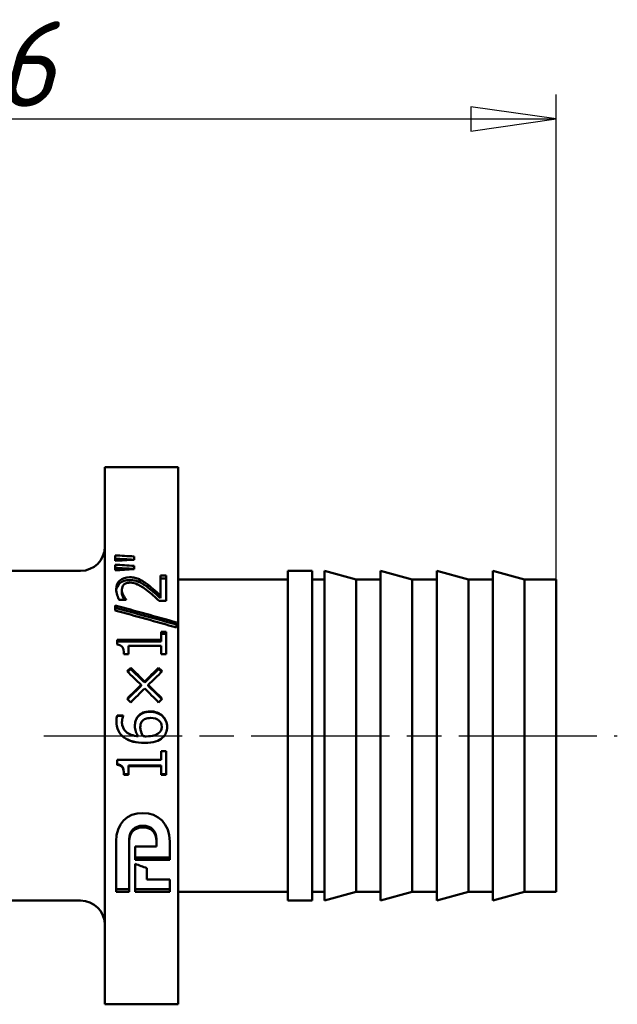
# Model space of a CAD drawing. Header units: millimetres. Extents: x -400 to 1117, y -69 to 356.
# Tile 6 of 11: x 77 to 101, y 129 to 169. Entities that reach past the tile are written whole.
import ezdxf

# ---------------------------------------------------------------- set-up
doc = ezdxf.new("R2010")
doc.units = ezdxf.units.MM
doc.linetypes.add('CHAIN', pattern=[0.7087, 0.4724, -0.0591, 0.1181, -0.0591])
for name, color, linetype, lineweight in [('Видимый контур (ГОСТ)', 7, 'Continuous', 50), ('Осевая линия (ГОСТ)', 7, 'Continuous', 25), ('Размер (ГОСТ)', 7, 'Continuous', 25)]:
    doc.layers.add(name, color=color, linetype=linetype, lineweight=lineweight)
doc.styles.add('Обычный текст (ГОСТ)', font='GOST Common Italic.ttf')
doc.dimstyles.new('Обычный (ГОСТ)', dxfattribs={"dimtxt": 3.5, "dimasz": 3.5, "dimexe": 1, "dimexo": 0, "dimgap": 0.5, "dimtad": 1, "dimrnd": 1e-08, "dimtxsty": 'Обычный текст (ГОСТ)', "dimblk": 'Filled-1', "dimcen": 0.09, "dimdle": 15, "dimclrd": 256, "dimclre": 256, "dimclrt": 256, "dimazin": 2, "dimtfac": 0.714286, "dimtdec": 3, "dimtmove": 0, "dimatfit": 3, "dimfxl": 1, "dimtolj": 1, "dimlwd": 25, "dimlwe": 25, "dimarcsym": 0})

# ---------------------------------------------------------------- blocks, each defined once
blk = doc.blocks.new('Filled-1')
at = {"color": 0}
for p, q in [((0, 0), (-1, 0.143)), ((-1, 0.143), (-1, -0.143)), ((-1, 0), (0, 0)), ((-1, -0.143), (0, 0))]:
    blk.add_line(p, q, dxfattribs=at)
at = {"color": 0, "flags": 128}
blk.add_lwpolyline([(-1, -0.143), (0, 0), (-1, 0.143), (-1, -0.143)], dxfattribs=at)
at = {"color": 0}
blk.add_solid([(-1, -0.143), (0, 0), (-1, 0.143), (-1, -0.143)], dxfattribs=at)
blk = doc.blocks.new('*D10')
at = {"layer": 'Defpoints', "color": 0, "linetype": 'Continuous', "transparency": 16777216}
for p in [(98.95, 165.26), (98.95, 146.401), (52.95, 144.492)]:
    blk.add_point(p, dxfattribs=at)
at = {"layer": 'Размер (ГОСТ)', "linetype": 'Continuous', "lineweight": 25, "transparency": 16777216}
for p, q in [((52.95, 144.492), (52.95, 166.26)), ((98.95, 146.401), (98.95, 166.26)), ((56.45, 165.26), (95.45, 165.26))]:
    blk.add_line(p, q, dxfattribs=at)
at = {"layer": 'Размер (ГОСТ)', "linetype": 'Continuous', "lineweight": 25, "transparency": 16777216, "xscale": 3.5, "yscale": 3.5, "zscale": 3.5, "rotation": 180}
blk.add_blockref('Filled-1', (52.95, 165.26), dxfattribs=at)
at = {"layer": 'Размер (ГОСТ)', "linetype": 'Continuous', "lineweight": 25, "transparency": 16777216, "xscale": 3.5, "yscale": 3.5, "zscale": 3.5}
blk.add_blockref('Filled-1', (98.95, 165.26), dxfattribs=at)
at = {"layer": 'Размер (ГОСТ)', "linetype": 'Continuous', "lineweight": 25, "transparency": 16777216, "insert": (73.456, 169.26), "char_height": 3.5, "attachment_point": 1, "style": 'Обычный текст (ГОСТ)'}
blk.add_mtext('\\A1;46', dxfattribs=at)

msp = doc.modelspace()

# ---------------------------------------------------------------- linework, layer by layer
at = {"layer": 'Видимый контур (ГОСТ)'}
for p, q in [((80.45, 129.001), (80.45, 151.001)), ((80.45, 151.001), (83.45, 151.001)), ((83.45, 129.001), (83.45, 151.001)), ((80.869, 147.385), (80.869, 147.165)), ((81.647, 147.209), (81.647, 147.342)), ((80.869, 147.003), (80.869, 146.774)), ((81.647, 146.82), (81.647, 146.958)), ((74.95, 146.751), (79.45, 146.751)), ((81.866, 146.289), (81.866, 146.406)), ((82.727, 146.556), (82.959, 146.556)), ((82.727, 146.556), (82.727, 145.742)), ((82.727, 146.437), (82.959, 146.437)), ((82.959, 145.527), (82.959, 146.556)), ((83.45, 146.401), (87.95, 146.401)), ((87.95, 133.251), (87.95, 146.751)), ((87.95, 146.751), (88.95, 146.751)), ((88.95, 133.251), (88.95, 146.751)), ((88.95, 146.401), (89.45, 146.401)), ((89.45, 133.251), (89.45, 146.751)), ((90.75, 146.401), (89.45, 146.751)), ((90.75, 133.601), (90.75, 146.401)), ((90.75, 146.401), (91.75, 146.401)), ((91.75, 133.251), (91.75, 146.751)), ((93.05, 146.401), (91.75, 146.751)), ((93.05, 133.601), (93.05, 146.401)), ((93.05, 146.401), (94.05, 146.401)), ((94.05, 133.251), (94.05, 146.751)), ((95.35, 146.401), (94.05, 146.751)), ((95.35, 133.601), (95.35, 146.401)), ((95.35, 146.401), (96.35, 146.401)), ((96.35, 133.251), (96.35, 146.751)), ((97.65, 146.401), (96.35, 146.751)), ((97.65, 133.601), (97.65, 146.401)), ((97.65, 146.401), (98.95, 146.401)), ((98.95, 133.601), (98.95, 146.401)), ((81.148, 145.874), (81.148, 145.982)), ((82.208, 146.074), (82.208, 146.186)), ((81.322, 145.563), (81.036, 145.563)), ((81.211, 145.638), (81.211, 145.742)), ((81.322, 145.563), (81.322, 145.576)), ((82.727, 145.638), (82.727, 145.742)), ((80.869, 145.335), (80.869, 145.133)), ((82.959, 145.527), (82.675, 145.527)), ((83.393, 144.431), (83.393, 144.637)), ((82.754, 144.257), (82.959, 144.257)), ((82.754, 144.257), (82.754, 143.927)), ((82.754, 144.179), (82.959, 144.179)), ((82.959, 143.341), (82.959, 144.257)), ((80.952, 143.927), (82.754, 143.927)), ((80.952, 143.927), (80.952, 143.733)), ((80.952, 143.856), (82.754, 143.856)), ((81.414, 143.341), (81.414, 143.685)), ((82.754, 143.685), (81.414, 143.685)), ((82.754, 143.856), (82.754, 143.927)), ((82.754, 143.685), (82.754, 143.341)), ((81.414, 143.341), (81.231, 143.341)), ((82.959, 143.341), (82.754, 143.341)), ((81.51, 142.73), (81.51, 142.781)), ((82.654, 142.73), (82.654, 142.781)), ((81.939, 142.041), (81.939, 142.079)), ((82.082, 142.179), (82.082, 142.219)), ((82.226, 142.041), (82.226, 142.079)), ((80.949, 140.825), (81.207, 140.825)), ((80.949, 140.81), (80.949, 140.825)), ((80.949, 140.81), (81.205, 140.81)), ((81.207, 140.814), (81.207, 140.825)), ((81.153, 140.553), (81.153, 140.563)), ((81.903, 140.329), (81.903, 140.335)), ((82.782, 140.359), (82.782, 140.366)), ((81.244, 139.923), (81.244, 139.922)), ((81.821, 139.979), (81.821, 139.978)), ((82.668, 140.114), (82.668, 140.116)), ((82.819, 139.925), (82.819, 139.923)), ((82.754, 139.368), (82.959, 139.368)), ((82.754, 139.368), (82.754, 139.014)), ((82.959, 138.397), (82.959, 139.368)), ((80.952, 139.014), (82.754, 139.014)), ((80.952, 139.014), (80.952, 138.807)), ((82.754, 138.78), (81.414, 138.78)), ((81.414, 138.78), (81.414, 138.757)), ((81.414, 138.397), (81.414, 138.757)), ((82.754, 138.757), (81.414, 138.757)), ((82.754, 138.78), (82.754, 138.757)), ((82.754, 138.757), (82.754, 138.397)), ((81.414, 138.426), (81.231, 138.426)), ((81.231, 138.426), (81.231, 138.397)), ((81.414, 138.397), (81.231, 138.397)), ((82.959, 138.426), (82.754, 138.426)), ((82.959, 138.397), (82.754, 138.397)), ((80.909, 135.679), (80.909, 133.604)), ((81.444, 135.766), (81.444, 135.687)), ((81.444, 133.604), (81.444, 135.687)), ((82.569, 135.766), (82.569, 135.687)), ((82.569, 135.687), (82.569, 135.462)), ((83.109, 134.918), (83.109, 135.667)), ((81.694, 135.462), (82.569, 135.462)), ((81.694, 135.462), (81.694, 134.918)), ((81.694, 135.011), (83.109, 135.011)), ((83.109, 134.918), (81.694, 134.918)), ((81.694, 134.752), (81.694, 133.604)), ((82.172, 134.106), (82.172, 134.575)), ((82.172, 134.106), (83.109, 134.106)), ((83.109, 133.604), (83.109, 134.106)), ((80.909, 133.721), (81.444, 133.721)), ((81.444, 133.604), (80.909, 133.604)), ((83.109, 133.721), (81.694, 133.721)), ((83.109, 133.604), (81.694, 133.604)), ((83.45, 133.601), (87.95, 133.601)), ((88.95, 133.601), (89.45, 133.601)), ((90.75, 133.601), (89.45, 133.251)), ((90.75, 133.601), (91.75, 133.601)), ((93.05, 133.601), (91.75, 133.251)), ((93.05, 133.601), (94.05, 133.601)), ((95.35, 133.601), (94.05, 133.251)), ((95.35, 133.601), (96.35, 133.601)), ((97.65, 133.601), (96.35, 133.251)), ((97.65, 133.601), (98.95, 133.601)), ((74.95, 133.251), (79.45, 133.251)), ((87.95, 133.251), (88.95, 133.251)), ((80.45, 129.001), (83.45, 129.001))]:
    msp.add_line(p, q, dxfattribs=at)
for centre, start, end in [((79.45, 147.751), 270, 0), ((79.45, 132.251), 0, 90)]:
    msp.add_arc(centre, 1, start, end, dxfattribs=at)
for points in [[(80.869, 147.385), (81.129, 147.371), (81.388, 147.356), (81.647, 147.342)], [(80.869, 147.251), (81.126, 147.237), (81.382, 147.223), (81.639, 147.209)], [(81.647, 147.209), (81.388, 147.195), (81.129, 147.18), (80.869, 147.165)], [(80.869, 147.003), (81.129, 146.988), (81.388, 146.973), (81.647, 146.958)], [(80.869, 146.876), (81.129, 146.861), (81.388, 146.846), (81.647, 146.831)], [(81.647, 146.82), (81.388, 146.805), (81.129, 146.789), (80.869, 146.774)], [(81.211, 145.638), (81.224, 145.612), (81.238, 145.587), (81.255, 145.563)], [(80.869, 145.335), (81.711, 145.107), (82.552, 144.874), (83.393, 144.637)], [(80.869, 145.238), (81.711, 145.014), (82.552, 144.785), (83.393, 144.553)], [(83.393, 144.431), (82.552, 144.669), (81.711, 144.903), (80.869, 145.133)], [(81.362, 142.638), (81.411, 142.686), (81.46, 142.733), (81.51, 142.781)], [(81.51, 142.781), (81.7, 142.595), (81.891, 142.407), (82.082, 142.219)], [(82.082, 142.219), (82.272, 142.407), (82.463, 142.595), (82.654, 142.781)], [(82.654, 142.781), (82.704, 142.733), (82.753, 142.686), (82.803, 142.638)], [(81.939, 142.079), (81.747, 142.266), (81.554, 142.453), (81.362, 142.638)], [(81.387, 142.614), (81.428, 142.653), (81.469, 142.692), (81.51, 142.73)], [(81.51, 142.73), (81.7, 142.548), (81.891, 142.364), (82.082, 142.179)], [(82.082, 142.179), (82.272, 142.364), (82.463, 142.548), (82.654, 142.73)], [(82.803, 142.638), (82.611, 142.453), (82.418, 142.266), (82.226, 142.079)], [(82.654, 142.73), (82.695, 142.692), (82.736, 142.653), (82.778, 142.614)], [(81.362, 141.515), (81.554, 141.704), (81.747, 141.892), (81.939, 142.079)], [(81.376, 141.501), (81.564, 141.682), (81.751, 141.862), (81.939, 142.041)], [(82.082, 141.937), (81.891, 141.748), (81.7, 141.558), (81.51, 141.367)], [(82.654, 141.367), (82.463, 141.558), (82.272, 141.748), (82.082, 141.937)], [(82.226, 142.079), (82.418, 141.892), (82.611, 141.704), (82.803, 141.515)], [(82.226, 142.041), (82.414, 141.862), (82.601, 141.682), (82.789, 141.501)], [(81.51, 141.367), (81.46, 141.416), (81.411, 141.466), (81.362, 141.515)], [(82.803, 141.515), (82.753, 141.466), (82.704, 141.416), (82.654, 141.367)], [(81.244, 139.923), (81.21, 139.947), (81.179, 139.973), (81.15, 140.001)], [(81.821, 139.979), (81.816, 139.986), (81.81, 139.994), (81.806, 140.001)], [(81.82, 139.979), (81.821, 139.979), (81.821, 139.979), (81.821, 139.979)], [(82.889, 140.001), (82.869, 139.974), (82.845, 139.948), (82.819, 139.925)], [(80.909, 135.679), (80.909, 136.395), (81.362, 136.835), (82.003, 136.835)], [(82.003, 136.835), (82.638, 136.835), (83.109, 136.389), (83.109, 135.667)], [(81.444, 135.766), (81.444, 136.092), (81.654, 136.315), (82.006, 136.315)], [(82.006, 136.315), (82.367, 136.315), (82.569, 136.092), (82.569, 135.766)], [(82.006, 136.247), (81.654, 136.247), (81.444, 136.02), (81.444, 135.687)], [(82.569, 135.687), (82.569, 136.02), (82.367, 136.247), (82.006, 136.247)], [(81.694, 134.752), (81.853, 134.693), (82.012, 134.634), (82.172, 134.575)]]:
    msp.add_open_spline(points, degree=3, dxfattribs=at)
for points, knots in [([(80.916, 145.999), (80.916, 146.155), (80.966, 146.275), (81.065, 146.361), (81.164, 146.447), (81.297, 146.49), (81.466, 146.49)], [0, 0, 0, 0, 1, 1, 1, 2, 2, 2, 2]), ([(80.919, 145.945), (80.929, 146.072), (80.978, 146.172), (81.065, 146.246), (81.164, 146.33), (81.297, 146.372), (81.466, 146.372)], [0.123139, 0.123139, 0.123139, 0.123139, 1, 1, 1, 2, 2, 2, 2]), ([(81.466, 146.49), (81.545, 146.49), (81.617, 146.482), (81.683, 146.467), (81.749, 146.453), (81.81, 146.432), (81.866, 146.406)], [0, 0, 0, 0, 1, 1, 1, 2, 2, 2, 2]), ([(81.466, 146.372), (81.545, 146.372), (81.617, 146.364), (81.683, 146.35), (81.749, 146.335), (81.81, 146.315), (81.866, 146.289)], [0, 0, 0, 0, 1, 1, 1, 2, 2, 2, 2]), ([(81.866, 146.406), (81.925, 146.379), (81.982, 146.347), (82.04, 146.308), (82.097, 146.27), (82.153, 146.229), (82.208, 146.186)], [0, 0, 0, 0, 1, 1, 1, 2, 2, 2, 2]), ([(81.036, 145.563), (81.009, 145.611), (80.983, 145.677), (80.956, 145.761), (80.93, 145.845), (80.916, 145.924), (80.916, 145.999)], [0, 0, 0, 0, 1, 1, 1, 2, 2, 2, 2]), ([(81.229, 146.186), (81.202, 146.16), (81.182, 146.13), (81.168, 146.096), (81.155, 146.062), (81.148, 146.024), (81.148, 145.982)], [0, 0, 0, 0, 1, 1, 1, 2, 2, 2, 2]), ([(81.148, 145.982), (81.148, 145.943), (81.154, 145.902), (81.166, 145.861), (81.178, 145.82), (81.193, 145.78), (81.211, 145.742)], [0, 0, 0, 0, 1, 1, 1, 2, 2, 2, 2]), ([(81.48, 146.268), (81.424, 146.268), (81.375, 146.261), (81.333, 146.247), (81.291, 146.232), (81.256, 146.212), (81.229, 146.186)], [0, 0, 0, 0, 1, 1, 1, 2, 2, 2, 2]), ([(82.194, 145.939), (82.026, 146.067), (81.892, 146.153), (81.792, 146.199), (81.691, 146.245), (81.587, 146.268), (81.48, 146.268)], [0, 0, 0, 0, 1, 1, 1, 2, 2, 2, 2]), ([(81.866, 146.289), (81.925, 146.263), (81.982, 146.232), (82.04, 146.194), (82.097, 146.156), (82.153, 146.116), (82.208, 146.074)], [0, 0, 0, 0, 1, 1, 1, 2, 2, 2, 2]), ([(82.208, 146.186), (82.3, 146.117), (82.395, 146.039), (82.493, 145.952), (82.592, 145.865), (82.67, 145.795), (82.727, 145.742)], [0, 0, 0, 0, 1, 1, 1, 2, 2, 2, 2]), ([(82.208, 146.074), (82.3, 146.005), (82.395, 145.929), (82.493, 145.844), (82.592, 145.758), (82.67, 145.69), (82.727, 145.638)], [0, 0, 0, 0, 1, 1, 1, 2, 2, 2, 2]), ([(81.148, 145.874), (81.148, 145.835), (81.154, 145.795), (81.166, 145.754), (81.178, 145.714), (81.193, 145.675), (81.211, 145.638)], [0, 0, 0, 0, 1, 1, 1, 2, 2, 2, 2]), ([(81.211, 145.742), (81.227, 145.71), (81.245, 145.679), (81.266, 145.649), (81.288, 145.619), (81.306, 145.594), (81.322, 145.576)], [0, 0, 0, 0, 1, 1, 1, 2, 2, 2, 2]), ([(82.675, 145.527), (82.592, 145.603), (82.511, 145.675), (82.434, 145.742), (82.357, 145.81), (82.277, 145.875), (82.194, 145.939)], [0, 0, 0, 0, 1, 1, 1, 2, 2, 2, 2]), ([(81.231, 143.341), (81.231, 143.472), (81.211, 143.568), (81.172, 143.629), (81.134, 143.69), (81.06, 143.724), (80.952, 143.733)], [0, 0, 0, 0, 1, 1, 1, 2, 2, 2, 2]), ([(80.921, 140.599), (80.921, 140.643), (80.923, 140.685), (80.928, 140.723), (80.932, 140.762), (80.939, 140.796), (80.949, 140.825)], [0, 0, 0, 0, 1, 1, 1, 2, 2, 2, 2]), ([(80.921, 140.593), (80.921, 140.635), (80.924, 140.674), (80.928, 140.71), (80.932, 140.748), (80.939, 140.782), (80.949, 140.81)], [0.0428, 0.0428, 0.0428, 0.0428, 1, 1, 1, 2, 2, 2, 2]), ([(81.207, 140.814), (81.194, 140.789), (81.181, 140.754), (81.17, 140.709), (81.159, 140.663), (81.153, 140.615), (81.153, 140.563)], [0, 0, 0, 0, 1, 1, 1, 2, 2, 2, 2]), ([(81.681, 140.395), (81.681, 140.472), (81.689, 140.54), (81.705, 140.599), (81.721, 140.657), (81.752, 140.718), (81.8, 140.782)], [0, 0, 0, 0, 1, 1, 1, 2, 2, 2, 2]), ([(81.681, 140.391), (81.682, 140.466), (81.689, 140.532), (81.705, 140.588), (81.721, 140.645), (81.752, 140.705), (81.8, 140.767)], [0.017019, 0.017019, 0.017019, 0.017019, 1, 1, 1, 2, 2, 2, 2]), ([(81.8, 140.782), (81.855, 140.855), (81.925, 140.909), (82.01, 140.945), (82.096, 140.98), (82.196, 140.998), (82.31, 140.998)], [0, 0, 0, 0, 1, 1, 1, 2, 2, 2, 2]), ([(81.8, 140.767), (81.855, 140.839), (81.925, 140.893), (82.01, 140.928), (82.096, 140.962), (82.196, 140.98), (82.31, 140.98)], [0, 0, 0, 0, 1, 1, 1, 2, 2, 2, 2]), ([(82.322, 140.727), (82.239, 140.727), (82.171, 140.716), (82.115, 140.694), (82.059, 140.673), (82.012, 140.638), (81.973, 140.591)], [0, 0, 0, 0, 1, 1, 1, 2, 2, 2, 2]), ([(82.31, 140.998), (82.413, 140.998), (82.508, 140.981), (82.595, 140.947), (82.682, 140.913), (82.754, 140.868), (82.813, 140.811)], [0, 0, 0, 0, 1, 1, 1, 2, 2, 2, 2]), ([(82.31, 140.98), (82.413, 140.98), (82.508, 140.963), (82.595, 140.93), (82.682, 140.897), (82.754, 140.852), (82.813, 140.796)], [0, 0, 0, 0, 1, 1, 1, 2, 2, 2, 2]), ([(82.782, 140.366), (82.782, 140.474), (82.744, 140.561), (82.667, 140.627), (82.59, 140.693), (82.475, 140.727), (82.322, 140.727)], [0, 0, 0, 0, 1, 1, 1, 2, 2, 2, 2]), ([(82.813, 140.811), (82.874, 140.751), (82.921, 140.685), (82.953, 140.61), (82.985, 140.536), (83.001, 140.454), (83.001, 140.364)], [0, 0, 0, 0, 1, 1, 1, 2, 2, 2, 2]), ([(82.813, 140.796), (82.874, 140.738), (82.921, 140.672), (82.953, 140.599), (82.984, 140.527), (83, 140.447), (83.001, 140.361)], [0, 0, 0, 0, 1, 1, 1, 1.987764, 1.987764, 1.987764, 1.987764]), ([(81.244, 139.922), (81.142, 139.994), (81.063, 140.087), (81.006, 140.202), (80.95, 140.316), (80.921, 140.449), (80.921, 140.599)], [0, 0, 0, 0, 1, 1, 1, 2, 2, 2, 2]), ([(81.153, 140.563), (81.153, 140.397), (81.209, 140.263), (81.322, 140.161), (81.434, 140.059), (81.6, 139.998), (81.821, 139.978)], [0, 0, 0, 0, 1, 1, 1, 2, 2, 2, 2]), ([(81.153, 140.553), (81.153, 140.39), (81.209, 140.258), (81.322, 140.158), (81.406, 140.083), (81.52, 140.031), (81.664, 140.001)], [0, 0, 0, 0, 1, 1, 1, 1.747572, 1.747572, 1.747572, 1.747572]), ([(81.821, 139.978), (81.776, 140.042), (81.742, 140.107), (81.718, 140.174), (81.694, 140.241), (81.681, 140.315), (81.681, 140.395)], [0, 0, 0, 0, 1, 1, 1, 2, 2, 2, 2]), ([(81.973, 140.591), (81.945, 140.555), (81.926, 140.515), (81.917, 140.471), (81.908, 140.427), (81.903, 140.381), (81.903, 140.335)], [0, 0, 0, 0, 1, 1, 1, 2, 2, 2, 2]), ([(81.903, 140.335), (81.903, 140.272), (81.913, 140.211), (81.932, 140.153), (81.951, 140.094), (81.978, 140.036), (82.014, 139.978)], [0, 0, 0, 0, 1, 1, 1, 2, 2, 2, 2]), ([(81.903, 140.329), (81.903, 140.267), (81.913, 140.208), (81.932, 140.15), (81.948, 140.1), (81.971, 140.05), (82, 140.001)], [0, 0, 0, 0, 1, 1, 1, 1.868527, 1.868527, 1.868527, 1.868527]), ([(82.668, 140.116), (82.711, 140.154), (82.74, 140.193), (82.757, 140.234), (82.774, 140.275), (82.782, 140.319), (82.782, 140.366)], [0, 0, 0, 0, 1, 1, 1, 2, 2, 2, 2]), ([(82.668, 140.114), (82.711, 140.151), (82.74, 140.19), (82.757, 140.23), (82.774, 140.27), (82.782, 140.313), (82.782, 140.359)], [0, 0, 0, 0, 1, 1, 1, 2, 2, 2, 2]), ([(83.001, 140.364), (83.001, 140.274), (82.986, 140.193), (82.955, 140.118), (82.925, 140.044), (82.88, 139.979), (82.819, 139.923)], [0, 0, 0, 0, 1, 1, 1, 2, 2, 2, 2]), ([(82.08, 139.708), (81.906, 139.708), (81.749, 139.726), (81.609, 139.761), (81.469, 139.796), (81.348, 139.85), (81.244, 139.923)], [0, 0, 0, 0, 1, 1, 1, 2, 2, 2, 2]), ([(82.08, 139.703), (81.906, 139.703), (81.749, 139.721), (81.609, 139.756), (81.469, 139.792), (81.348, 139.847), (81.244, 139.922)], [0, 0, 0, 0, 1, 1, 1, 2, 2, 2, 2]), ([(82.014, 139.978), (82.033, 139.977), (82.052, 139.976), (82.07, 139.975), (82.089, 139.974), (82.112, 139.973), (82.14, 139.973)], [0, 0, 0, 0, 1, 1, 1, 2, 2, 2, 2]), ([(82.819, 139.925), (82.747, 139.857), (82.65, 139.804), (82.528, 139.766), (82.407, 139.727), (82.257, 139.708), (82.08, 139.708)], [0, 0, 0, 0, 1, 1, 1, 2, 2, 2, 2]), ([(82.819, 139.923), (82.747, 139.854), (82.65, 139.8), (82.528, 139.761), (82.407, 139.722), (82.257, 139.703), (82.08, 139.703)], [0, 0, 0, 0, 1, 1, 1, 2, 2, 2, 2]), ([(82.14, 139.973), (82.278, 139.973), (82.39, 139.987), (82.475, 140.014), (82.56, 140.041), (82.624, 140.075), (82.668, 140.116)], [0, 0, 0, 0, 1, 1, 1, 2, 2, 2, 2]), ([(82.427, 140.001), (82.444, 140.005), (82.46, 140.009), (82.475, 140.014), (82.56, 140.04), (82.624, 140.074), (82.668, 140.114)], [0.823699, 0.823699, 0.823699, 0.823699, 1, 1, 1, 2, 2, 2, 2]), ([(81.231, 138.426), (81.231, 138.56), (81.211, 138.658), (81.172, 138.721), (81.134, 138.785), (81.06, 138.821), (80.952, 138.829)], [0, 0, 0, 0, 1, 1, 1, 2, 2, 2, 2]), ([(81.231, 138.397), (81.231, 138.533), (81.211, 138.633), (81.172, 138.698), (81.134, 138.762), (81.06, 138.799), (80.952, 138.807)], [0, 0, 0, 0, 1, 1, 1, 2, 2, 2, 2])]:
    msp.add_open_spline(points, degree=3, knots=knots, dxfattribs=at)
at = {"layer": 'Осевая линия (ГОСТ)', "linetype": 'CHAIN', "ltscale": 11.993792}
msp.add_line((77.95, 140.001), (101.45, 140.001), dxfattribs=at)

# ---------------------------------------------------------------- dimensions: what is measured, and where the dimension line sits
at = {"layer": 'Размер (ГОСТ)', "linetype": 'Continuous', "lineweight": 25}
dim = msp.add_linear_dim(base=(98.95, 165.26), p1=(52.95, 144.492), p2=(98.95, 146.401), angle=180, dimstyle='Обычный (ГОСТ)', override={"dimgap": 0.5, "dimdec": 2, "dimtol": 0, "dimlim": 0, "dimtp": 0, "dimtm": 0, "dimtdec": 3, "dimtofl": 0, "dimatfit": 1}, dxfattribs=at)
dim.commit()
dim.dimension.update_dxf_attribs({"geometry": '*D10', "text_midpoint": (75.95, 165.26), "dimtype": 160})

doc.saveas('drawing.dxf')
